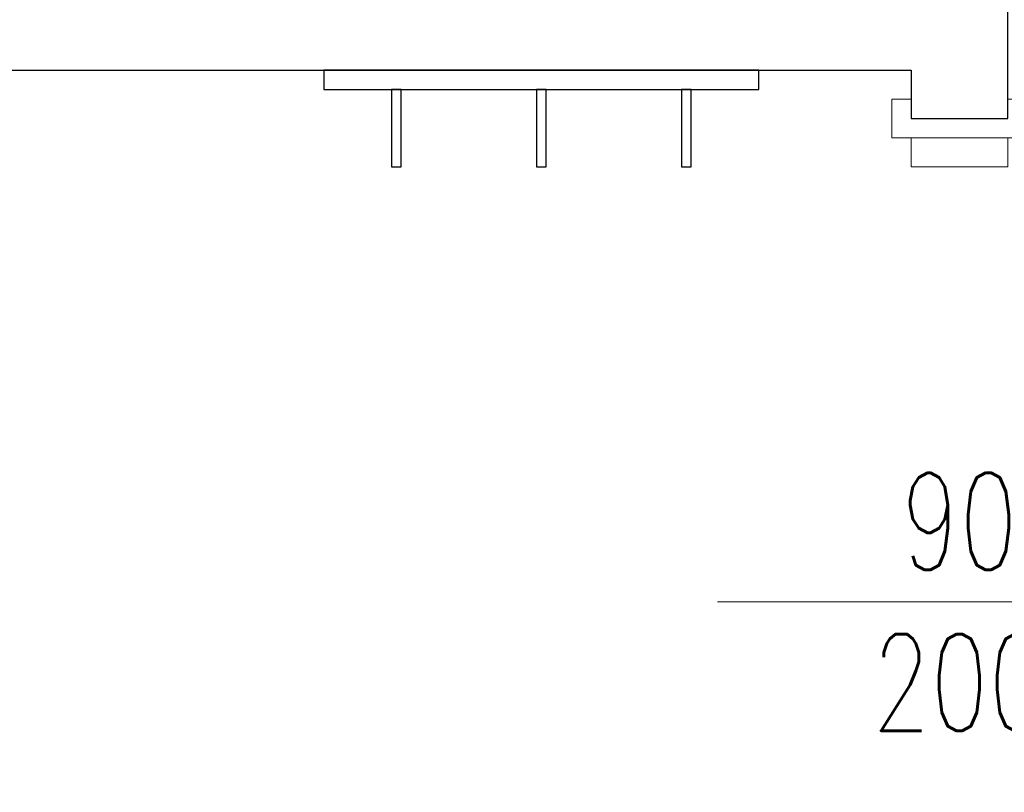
# Model space of a CAD drawing. Header units: centimetres. Extents: x 4120 to 19220, y -7417 to 180.
# Tile 122 of 223: x 12229 to 12331, y -4593 to -4514. Entities that reach past the tile are written whole.
import ezdxf

# ---------------------------------------------------------------- set-up
doc = ezdxf.new("R2010")
doc.units = ezdxf.units.CM
doc.layers.add('A_Drzwi', color=30, linetype='Continuous', lineweight=20)
doc.layers.add('A_Wyposażenie', color=8, linetype='Continuous')
doc.layers.add('A_Ściany', color=2, linetype='Continuous')
doc.styles.add('JACEK_07', font='SIMPLEX.SHX', dxfattribs={"width": 0.7})

# ---------------------------------------------------------------- blocks, each defined once
blk = doc.blocks.new('*U1986')
at = {"color": 7}
blk.add_lwpolyline([(50, 25), (50, -25)], dxfattribs=at)
for points in [[(-2, -5), (0, -5), (0, 5), (-2, 5), (-2, 7), (2, 7), (2, 5), (2, -7), (-2, -7), (-2, -5)], [(2, 5), (5, 5), (5, -5), (2, -5)]]:
    blk.add_lwpolyline(points)
at = {"color": 7, "insert": (50, 0), "char_height": 10, "width": 10, "attachment_point": 5, "rotation": 90, "style": 'JACEK_07'}
blk.add_mtext('\\pxqc;90\\P200', dxfattribs=at)
blk = doc.blocks.new('wyposażenie blok')
at = {"layer": 'A_Wyposażenie', "color": 8}
for points in [[(988.27, -568.5), (943.27, -568.5), (943.27, -570.5), (988.27, -570.5)], [(951.27, -570.5), (950.27, -570.5), (950.27, -578.5), (951.27, -578.5)], [(966.27, -570.5), (965.27, -570.5), (965.27, -578.5), (966.27, -578.5)], [(981.27, -570.5), (980.27, -570.5), (980.27, -578.5), (981.27, -578.5)]]:
    blk.add_lwpolyline(points, close=True, dxfattribs=at)

msp = doc.modelspace()

# ---------------------------------------------------------------- linework, layer by layer
at = {"layer": 'A_Ściany', "color": 7}
msp.add_lwpolyline([(12339.58, -4681.23), (12339.58, -4668.73), (12331.58, -4668.73), (12331.58, -4623.73), (12321.58, -4623.73), (12321.58, -4668.73), (12145.58, -4668.73), (12145.58, -4518.73), (12321.58, -4518.73), (12321.58, -4523.73), (12331.58, -4523.73), (12331.58, -4508.73), (12284.58, -4508.73), (12284.58, -4473.73), (12274.58, -4473.73), (12274.58, -4508.73), (12145.58, -4508.73), (12145.58, -4333.73)], dxfattribs=at)

# ---------------------------------------------------------------- block references
at = {"layer": 'A_Drzwi', "color": 30, "linetype": 'Continuous', "lineweight": 18, "rotation": 270}
msp.add_blockref('*U1986', (12326.58, -4523.73), dxfattribs=at)

# ---------------------------------------------------------------- next in the draw order: block references
at = {"layer": 'A_Wyposażenie'}
msp.add_blockref('wyposażenie blok', (11317.58, -3950.23), dxfattribs=at)

doc.saveas('drawing.dxf')
